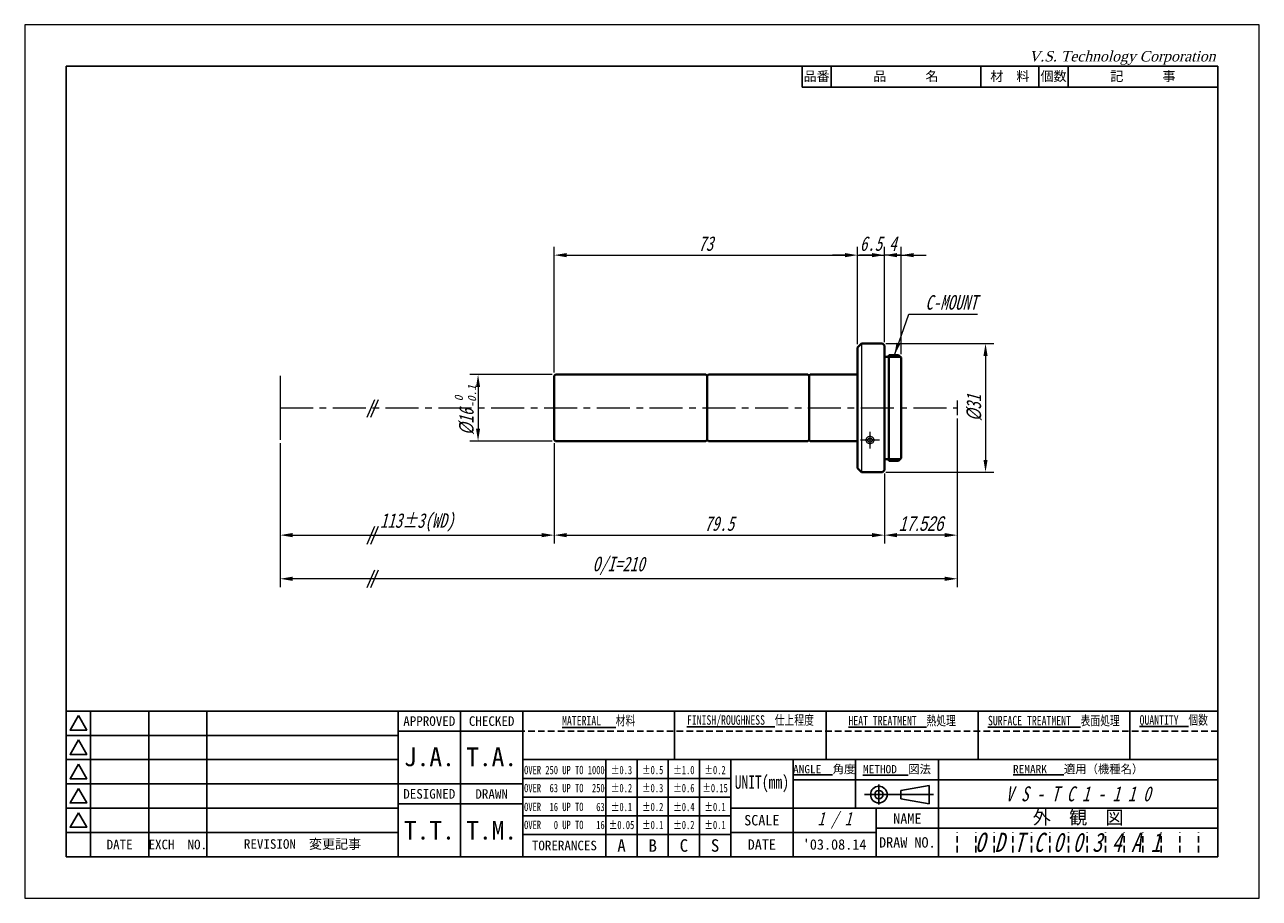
# Model space of a CAD drawing. Header units: millimetres. Extents: x 0 to 297, y 0 to 210.
import ezdxf

# ---------------------------------------------------------------- set-up
doc = ezdxf.new("R2010")
doc.units = ezdxf.units.MM
doc.header["$LTSCALE"] = 0.25
doc.linetypes.add('CENTER', pattern=[50.8, 31.75, -6.35, 6.35, -6.35])
doc.linetypes.add('HIDDEN', pattern=[9.525, 6.35, -3.175])
for name, color, linetype, lineweight in [('11-太線', 7, 'Continuous', 40), ('12-中線', 7, 'Continuous', 20), ('2-中心線', 5, 'CENTER', 20), ('4-寸法線', 5, 'Continuous', 20), ('5-文字', 5, 'Continuous', 20), ('6-図面枠', 5, 'Continuous', 25), ('補助線', 254, 'Continuous', 0)]:
    doc.layers.add(name, color=color, linetype=linetype, lineweight=lineweight)
doc.styles.add('(TNK)aSS', font='MS Gothic.ttf', dxfattribs={"width": 0.75, "oblique": 15, "height": 3.5})
doc.styles.add('italic_01', font='MS Gothic.ttf', dxfattribs={"width": 0.75, "oblique": 15, "height": 2})
doc.styles.add('narrow_01', font='MS Gothic.ttf', dxfattribs={"width": 0.75, "height": 2})
doc.styles.add('VST', font='CENTURY.TTF', dxfattribs={"oblique": 15, "height": 2.5})
doc.dimstyles.new('TMIZO', dxfattribs={"dimscale": 0, "dimtxt": 3.5, "dimasz": 3, "dimexe": 2, "dimexo": 0.8, "dimgap": 1, "dimtad": 3, "dimtoh": 1, "dimdec": 1, "dimrnd": 0.005, "dimdsep": 46, "dimtxsty": '(TNK)aSS', "dimcen": 0, "dimclrd": 5, "dimclre": 5, "dimclrt": 5, "dimaunit": 1, "dimadec": 0, "dimazin": 2, "dimtfac": 1, "dimtdec": 1, "dimtmove": 0, "dimatfit": 3, "dimfxl": 1, "dimtolj": 1, "dimtzin": 0, "dimlwd": -1, "dimlwe": -1, "dimarcsym": 0})

# ---------------------------------------------------------------- blocks, each defined once
blk = doc.blocks.new('*D1')
at = {"layer": '4-寸法線', "color": 5}
for p, q in [((127.36, 109.4), (127.36, 85.3)), ((206.84, 102.1), (206.84, 85.3)), ((130.36, 87.3), (203.84, 87.3))]:
    blk.add_line(p, q, dxfattribs=at)
for points in [[(130.36, 87.8), (130.36, 86.8), (127.36, 87.3)], [(203.84, 87.8), (203.84, 86.8), (206.84, 87.3)]]:
    blk.add_solid(points, dxfattribs=at)
at = {"layer": 'Defpoints', "color": 0}
for p in [(127.36, 110.2), (206.84, 102.9), (206.84, 87.3)]:
    blk.add_point(p, dxfattribs=at)
at = {"layer": '4-寸法線', "color": 5, "insert": (167.1, 90.05), "char_height": 3.5, "attachment_point": 5, "style": '(TNK)aSS'}
blk.add_mtext('\\A1;79.5', dxfattribs=at)
blk = doc.blocks.new('*D2')
at = {"layer": '4-寸法線', "color": 5}
for p, q in [((61.43, 109.4), (61.43, 85.3)), ((127.36, 109.4), (127.36, 85.3)), ((64.43, 87.3), (124.36, 87.3))]:
    blk.add_line(p, q, dxfattribs=at)
for points in [[(64.43, 87.8), (64.43, 86.8), (61.43, 87.3)], [(124.36, 87.8), (124.36, 86.8), (127.36, 87.3)]]:
    blk.add_solid(points, dxfattribs=at)
at = {"layer": 'Defpoints', "color": 0}
for p in [(61.43, 110.2), (127.36, 110.2), (127.36, 87.3)]:
    blk.add_point(p, dxfattribs=at)
at = {"layer": '4-寸法線', "color": 5, "insert": (94.4, 90.34), "char_height": 3.5, "attachment_point": 5, "style": '(TNK)aSS'}
blk.add_mtext('\\A1;113%%p3(WD)', dxfattribs=at)
blk = doc.blocks.new('*D3')
at = {"layer": '4-寸法線', "color": 5}
for p, q in [((207.14, 133.4), (233.14, 133.4)), ((231.14, 130.4), (231.14, 105.4)), ((207.14, 102.4), (233.14, 102.4))]:
    blk.add_line(p, q, dxfattribs=at)
for points in [[(230.64, 130.4), (231.64, 130.4), (231.14, 133.4)], [(230.64, 105.4), (231.64, 105.4), (231.14, 102.4)]]:
    blk.add_solid(points, dxfattribs=at)
at = {"layer": 'Defpoints', "color": 0}
for p in [(206.34, 133.4), (206.34, 102.4), (231.14, 102.4)]:
    blk.add_point(p, dxfattribs=at)
at = {"layer": '4-寸法線', "color": 5, "insert": (228.39, 117.9), "char_height": 3.5, "attachment_point": 5, "rotation": 90, "style": '(TNK)aSS'}
blk.add_mtext('\\A1;{\\fMS UI Gothic|b0|i0|c128|p17;%%c}31', dxfattribs=at)
blk = doc.blocks.new('*D4')
at = {"layer": '4-寸法線', "color": 5}
for p, q in [((224.34, 115.36), (224.34, 85.3)), ((206.84, 102.1), (206.84, 85.3)), ((221.34, 87.3), (209.84, 87.3))]:
    blk.add_line(p, q, dxfattribs=at)
for points in [[(209.84, 87.8), (209.84, 86.8), (206.84, 87.3)], [(221.34, 87.8), (221.34, 86.8), (224.34, 87.3)]]:
    blk.add_solid(points, dxfattribs=at)
at = {"layer": 'Defpoints', "color": 0}
for p in [(224.34, 116.16), (206.84, 102.9), (206.84, 87.3)]:
    blk.add_point(p, dxfattribs=at)
at = {"layer": '4-寸法線', "color": 5, "insert": (215.59, 90.05), "char_height": 3.5, "attachment_point": 5, "style": '(TNK)aSS'}
blk.add_mtext('\\A1;{\\fMS UI Gothic|b0|i0|c128|p17;17.526}', dxfattribs=at)
blk = doc.blocks.new('*D5')
at = {"layer": '4-寸法線', "color": 5}
for p, q in [((126.86, 125.9), (107.06, 125.9)), ((109.06, 122.9), (109.06, 112.9)), ((126.86, 109.9), (107.06, 109.9))]:
    blk.add_line(p, q, dxfattribs=at)
for points in [[(108.56, 122.9), (109.56, 122.9), (109.06, 125.9)], [(108.56, 112.9), (109.56, 112.9), (109.06, 109.9)]]:
    blk.add_solid(points, dxfattribs=at)
at = {"layer": 'Defpoints', "color": 0}
for p in [(127.66, 125.9), (109.06, 109.9), (127.66, 109.9)]:
    blk.add_point(p, dxfattribs=at)
at = {"layer": '4-寸法線', "color": 5, "insert": (106.31, 114.54), "char_height": 3.5, "attachment_point": 5, "rotation": 90, "style": '(TNK)aSS'}
blk.add_mtext('\\A1;{\\fMS UI Gothic|b0|i0|c128|p17;%%c}16', dxfattribs=at)
blk = doc.blocks.new('*D6')
at = {"layer": '4-寸法線', "color": 5}
for p, q in [((224.34, 115.36), (224.34, 74.81)), ((61.43, 109.4), (61.43, 74.81)), ((221.34, 76.81), (64.43, 76.81))]:
    blk.add_line(p, q, dxfattribs=at)
for points in [[(64.43, 77.31), (64.43, 76.31), (61.43, 76.81)], [(221.34, 77.31), (221.34, 76.31), (224.34, 76.81)]]:
    blk.add_solid(points, dxfattribs=at)
at = {"layer": 'Defpoints', "color": 0}
for p in [(224.34, 116.16), (61.43, 110.2), (61.43, 76.81)]:
    blk.add_point(p, dxfattribs=at)
at = {"layer": '4-寸法線', "color": 5, "insert": (142.88, 79.93), "char_height": 3.5, "attachment_point": 5, "style": '(TNK)aSS'}
blk.add_mtext('\\A1;O/I=210', dxfattribs=at)
blk = doc.blocks.new('*D21')
at = {"layer": '5-文字', "color": 5}
for p, q in [((197.34, 154.61), (194.34, 154.61)), ((200.34, 133.2), (200.34, 156.61)), ((200.34, 154.61), (206.84, 154.61)), ((206.84, 133.7), (206.84, 156.61)), ((209.84, 154.61), (212.84, 154.61))]:
    blk.add_line(p, q, dxfattribs=at)
for points in [[(197.34, 155.11), (197.34, 154.11), (200.34, 154.61)], [(209.84, 155.11), (209.84, 154.11), (206.84, 154.61)]]:
    blk.add_solid(points, dxfattribs=at)
at = {"layer": 'Defpoints', "color": 0}
for p in [(206.84, 154.61), (200.34, 132.4), (206.84, 132.9)]:
    blk.add_point(p, dxfattribs=at)
at = {"layer": '5-文字', "color": 5, "insert": (203.59, 157.36), "char_height": 3.5, "attachment_point": 5, "style": '(TNK)aSS'}
blk.add_mtext('\\A1;6.5', dxfattribs=at)
blk = doc.blocks.new('*D22')
at = {"layer": '5-文字', "color": 5}
for p, q in [((203.84, 154.61), (200.84, 154.61)), ((206.84, 133.7), (206.84, 156.61)), ((210.84, 154.61), (206.84, 154.61)), ((210.84, 130.8), (210.84, 156.61)), ((213.84, 154.61), (216.84, 154.61))]:
    blk.add_line(p, q, dxfattribs=at)
for points in [[(203.84, 155.11), (203.84, 154.11), (206.84, 154.61)], [(213.84, 155.11), (213.84, 154.11), (210.84, 154.61)]]:
    blk.add_solid(points, dxfattribs=at)
at = {"layer": 'Defpoints', "color": 0}
for p in [(206.84, 154.61), (206.84, 132.9), (210.84, 130)]:
    blk.add_point(p, dxfattribs=at)
at = {"layer": '5-文字', "color": 5, "insert": (208.84, 157.36), "char_height": 3.5, "attachment_point": 5, "style": '(TNK)aSS'}
blk.add_mtext('\\A1;4', dxfattribs=at)
blk = doc.blocks.new('*D23')
at = {"layer": '4-寸法線', "color": 5}
for p, q in [((127.36, 126.4), (127.36, 156.61)), ((130.36, 154.61), (197.34, 154.61)), ((200.34, 133.2), (200.34, 156.61))]:
    blk.add_line(p, q, dxfattribs=at)
for points in [[(130.36, 155.11), (130.36, 154.11), (127.36, 154.61)], [(197.34, 155.11), (197.34, 154.11), (200.34, 154.61)]]:
    blk.add_solid(points, dxfattribs=at)
at = {"layer": 'Defpoints', "color": 0}
for p in [(200.34, 154.61), (200.34, 132.4), (127.36, 125.6)]:
    blk.add_point(p, dxfattribs=at)
at = {"layer": '4-寸法線', "color": 5, "insert": (163.85, 157.36), "char_height": 3.5, "attachment_point": 5, "style": '(TNK)aSS'}
blk.add_mtext('\\A1;73', dxfattribs=at)

msp = doc.modelspace()

# ---------------------------------------------------------------- linework, layer by layer
at = {"layer": '11-太線'}
for p, q in [((200.34, 132.4), (201.34, 133.4)), ((200.34, 103.4), (200.34, 132.4)), ((206.34, 133.4), (201.34, 133.4)), ((206.34, 133.4), (206.84, 132.9)), ((206.84, 102.9), (206.84, 132.9)), ((207.84, 130.2), (206.84, 130.2)), ((207.84, 105.2), (207.84, 130.6)), ((207.84, 130.6), (210.24, 130.6)), ((210.64, 130.2), (207.84, 130.2)), ((210.24, 130.6), (210.84, 130)), ((210.84, 105.8), (210.84, 130)), ((127.36, 125.6), (127.66, 125.9)), ((127.36, 125.6), (127.36, 110.2)), ((127.66, 125.9), (163.89, 125.9)), ((163.89, 125.9), (164.19, 125.6)), ((164.19, 125.6), (164.49, 125.9)), ((164.19, 125.6), (164.19, 110.2)), ((164.49, 125.9), (188.39, 125.9)), ((188.39, 125.9), (188.69, 125.6)), ((188.69, 125.6), (188.99, 125.9)), ((188.69, 110.2), (188.69, 125.6)), ((188.99, 125.9), (200.34, 125.9)), ((127.36, 110.2), (127.66, 109.9)), ((127.66, 109.9), (163.89, 109.9)), ((164.19, 110.2), (163.89, 109.9)), ((164.19, 110.2), (164.49, 109.9)), ((188.39, 109.9), (164.49, 109.9)), ((188.39, 109.9), (188.69, 110.2)), ((188.69, 110.2), (188.99, 109.9)), ((188.99, 109.9), (200.34, 109.9)), ((207.84, 105.6), (206.84, 105.6)), ((210.64, 105.6), (207.84, 105.6)), ((207.84, 105.2), (210.24, 105.2)), ((210.24, 105.2), (210.84, 105.8)), ((200.34, 103.4), (201.34, 102.4)), ((206.34, 102.4), (201.34, 102.4)), ((206.34, 102.4), (206.84, 102.9))]:
    msp.add_line(p, q, dxfattribs=at)
at = {"layer": '12-中線'}
msp.add_line((201.34, 133.4), (201.34, 102.4), dxfattribs=at)
for points in [[(203.34, 111), (203.13, 110.98), (202.93, 110.92), (202.75, 110.83), (202.59, 110.71), (202.47, 110.57), (202.39, 110.41), (202.34, 110.23), (202.34, 110.06), (202.39, 109.88), (202.47, 109.72), (202.59, 109.58), (202.75, 109.46), (202.93, 109.37), (203.13, 109.31), (203.34, 109.3), (203.54, 109.31), (203.74, 109.37), (203.92, 109.46), (204.08, 109.58), (204.2, 109.72), (204.29, 109.88), (204.33, 110.06), (204.33, 110.23), (204.29, 110.41), (204.2, 110.57), (204.08, 110.71), (203.92, 110.83), (203.74, 110.92), (203.54, 110.98)], [(203.34, 110.6), (203.21, 110.59), (203.09, 110.56), (202.98, 110.51), (202.89, 110.45), (202.82, 110.37), (202.77, 110.28), (202.74, 110.19), (202.74, 110.1), (202.77, 110.01), (202.82, 109.92), (202.89, 109.84), (202.98, 109.78), (203.09, 109.73), (203.21, 109.71), (203.34, 109.7), (203.46, 109.71), (203.58, 109.73), (203.69, 109.78), (203.78, 109.84), (203.86, 109.92), (203.91, 110.01), (203.93, 110.1), (203.93, 110.19), (203.91, 110.28), (203.86, 110.37), (203.78, 110.45), (203.69, 110.51), (203.58, 110.56), (203.46, 110.59)]]:
    msp.add_lwpolyline(points, close=True, dxfattribs=at)
at = {"layer": '2-中心線'}
for p, q in [((82.35, 115.67), (84.22, 119.93)), ((83.26, 115.67), (85.13, 119.93)), ((224.34, 119.63), (224.34, 116.16)), ((61.43, 117.9), (224.34, 117.9)), ((205.64, 110.15), (201.05, 110.15)), ((203.34, 112.16), (203.34, 108.12))]:
    msp.add_line(p, q, dxfattribs=at)
at = {"layer": '4-寸法線'}
for p, q in [((61.43, 125.6), (61.43, 110.2)), ((82.35, 85.16), (84.22, 89.43)), ((83.26, 85.16), (85.13, 89.43)), ((82.35, 74.68), (84.22, 78.94)), ((83.26, 74.68), (85.13, 78.94))]:
    msp.add_line(p, q, dxfattribs=at)
at = {"layer": '6-図面枠'}
for p, q in [((10, 200), (10, 10)), ((287, 200), (10, 200)), ((187, 195), (187, 200)), ((194, 195), (194, 200)), ((230, 195), (230, 200)), ((244, 195), (244, 200)), ((251, 195), (251, 200)), ((287, 10), (287, 200)), ((287, 195), (187, 195)), ((287, 45), (10, 45)), ((15.83, 45), (15.83, 10)), ((29.83, 45), (29.83, 10)), ((43.83, 45), (43.83, 10)), ((89.83, 45), (89.83, 10)), ((104.83, 45), (104.83, 10)), ((119.83, 45), (119.83, 10)), ((156.33, 33.33), (156.33, 45)), ((192.83, 33.33), (192.83, 45)), ((229.33, 33.33), (229.33, 45)), ((265.83, 33.33), (265.83, 45)), ((15.83, 39.17), (10, 39.17)), ((29.83, 39.17), (15.83, 39.17)), ((43.83, 39.17), (29.83, 39.17)), ((89.83, 39.17), (43.83, 39.17)), ((119.83, 40.17), (89.83, 40.17)), ((15.83, 33.33), (10, 33.33)), ((29.83, 33.33), (15.83, 33.33)), ((43.83, 33.33), (29.83, 33.33)), ((89.83, 33.33), (43.83, 33.33)), ((287, 33.33), (119.83, 33.33)), ((139.83, 10), (139.83, 33.33)), ((147.33, 10), (147.33, 33.33)), ((154.83, 10), (154.83, 33.33)), ((162.33, 10), (162.33, 33.33)), ((169.83, 10), (169.83, 33.33)), ((184.83, 21.67), (184.83, 33.33)), ((199.83, 21.67), (199.83, 33.33)), ((219.83, 10), (219.83, 33.33)), ((15.83, 27.5), (10, 27.5)), ((29.83, 27.5), (15.83, 27.5)), ((43.83, 27.5), (29.83, 27.5)), ((89.83, 27.5), (43.83, 27.5)), ((119.83, 27.5), (89.83, 27.5)), ((169.83, 28.83), (119.83, 28.83)), ((287, 28.5), (184.83, 28.5)), ((205.48, 27.33), (205.48, 22.53)), ((217.6, 27.15), (210.8, 25.94)), ((217.6, 24.93), (217.6, 27.15)), ((169.83, 24.33), (119.83, 24.33)), ((202, 24.93), (218.66, 24.93)), ((210.8, 24.93), (210.8, 25.94)), ((210.8, 24.93), (210.8, 23.91)), ((217.6, 22.7), (210.8, 23.91)), ((217.6, 24.93), (217.6, 22.7)), ((15.83, 21.67), (10, 21.67)), ((29.83, 21.67), (15.83, 21.67)), ((43.83, 21.67), (29.83, 21.67)), ((89.83, 21.67), (43.83, 21.67)), ((119.83, 22.67), (89.83, 22.67)), ((169.83, 21.67), (287, 21.67)), ((184.83, 10), (184.83, 21.67)), ((204.83, 10), (204.83, 21.67)), ((169.83, 19.83), (119.83, 19.83)), ((15.83, 15.83), (10, 15.83)), ((29.83, 15.83), (15.83, 15.83)), ((43.83, 15.83), (29.83, 15.83)), ((89.83, 15.83), (43.83, 15.83)), ((169.83, 15.33), (119.83, 15.33)), ((204.83, 15.83), (169.83, 15.83)), ((287, 16.83), (204.83, 16.83)), ((219.83, 16.83), (219.83, 10)), ((10, 10), (287, 10))]:
    msp.add_line(p, q, dxfattribs=at)
at = {"layer": '6-図面枠', "linetype": 'HIDDEN'}
msp.add_line((287, 40.17), (119.83, 40.17), dxfattribs=at)
at = {"layer": '6-図面枠', "color": 2, "linetype": 'HIDDEN'}
for p, q in [((224.3, 11), (224.3, 15.83)), ((228.77, 11), (228.77, 15.83)), ((233.23, 11), (233.23, 15.83)), ((237.7, 11), (237.7, 15.83)), ((242.17, 11), (242.17, 15.83)), ((246.63, 11), (246.63, 15.83)), ((251.1, 11), (251.1, 15.83)), ((255.57, 11), (255.57, 15.83)), ((260.03, 11), (260.03, 15.83)), ((264.5, 11), (264.5, 15.83)), ((268.97, 11), (268.97, 15.83)), ((273.43, 11), (273.43, 15.83)), ((277.9, 11), (277.9, 15.83)), ((282.37, 11), (282.37, 15.83))]:
    msp.add_line(p, q, dxfattribs=at)
at = {"layer": '6-図面枠'}
for points in [[(12.92, 43.92), (10.9, 40.42), (14.94, 40.42)], [(12.92, 38.08), (10.9, 34.58), (14.94, 34.58)], [(12.92, 32.25), (10.9, 28.75), (14.94, 28.75)], [(12.92, 26.42), (10.9, 22.92), (14.94, 22.92)], [(12.92, 20.58), (10.9, 17.08), (14.94, 17.08)]]:
    msp.add_lwpolyline(points, close=True, dxfattribs=at)
for radius in [2, 1]:
    msp.add_circle((205.48, 24.93), radius, dxfattribs=at)
at = {"layer": '補助線'}
for p, q in [((297, 210), (0, 210)), ((0, 210), (0, 0)), ((297, 0), (297, 210)), ((0, 0), (297, 0))]:
    msp.add_line(p, q, dxfattribs=at)

# ---------------------------------------------------------------- texts
at = {"layer": '4-寸法線', "color": 5, "insert": (216.66, 141.44), "char_height": 3.5, "attachment_point": 7, "style": '(TNK)aSS'}
msp.add_mtext('C-MOUNT', dxfattribs=at)
at = {"layer": '5-文字', "style": '(TNK)aSS', "oblique": 15}
for s, p in [('-0.1', (108.59, 117.93)), ('0', (105.42, 119.47))]:
    msp.add_text(s, height=2, rotation=90, dxfattribs=at).set_placement(p)
at = {"layer": '6-図面枠'}
for s, insert, char_height, width, attachment_point, style in [('V.S. Technology Corporation', (241.58, 203.67), 2.5, 50, 1, 'VST'), ('{\\fＭＳ ゴシック|b0|i0|c128|p49;\\LFINISH/ROUGHNESS\\l  仕上程度}', (174.58, 42.58), 2.3, 36.5, 5, 'narrow_01'), ('{\\fＭＳ ゴシック|b0|i0|c128|p49;\\LHEAT TREATMENT\\l  熱処理}', (211.08, 42.58), 2.3, 36.5, 5, 'narrow_01'), ('{\\fＭＳ ゴシック|b0|i0|c128|p49;\\LSURFACE TREATMENT\\l  表面処理}', (247.58, 42.58), 2.3, 36.5, 5, 'narrow_01'), ('{\\fＭＳ ゴシック|b0|i0|c128|p49;\\LQUANTITY\\l  個数}', (276.42, 42.58), 2.3, 21.1667, 5, 'narrow_01'), ('{\\fＭＳ ゴシック|b0|i0|c128|p49;\\LMATERIAL\\l   材料}', (138.08, 42.58), 2.3, 36.5, 5, 'narrow_01'), ('OVER 250 UP TO 1000', (129.83, 30.82), 2, 20, 5, 'narrow_01'), ('±0.3', (143.58, 30.82), 2, 7.5, 5, 'narrow_01'), ('±0.5', (151.08, 30.82), 2, 7.5, 5, 'narrow_01'), ('±1.0', (158.58, 30.82), 2, 7.5, 5, 'narrow_01'), ('±0.2', (166.08, 30.82), 2, 7.5, 5, 'narrow_01'), ('UNIT(mm)', (177.33, 27.5), 3.2, 15, 5, 'narrow_01'), ('OVER  63 UP TO  250', (129.83, 26.48), 2, 20, 5, 'narrow_01'), ('±0.2', (143.58, 26.48), 2, 7.5, 5, 'narrow_01'), ('{\\fＭＳ ゴシック|b0|i0|c128|p49;±0.3}', (151.08, 26.48), 2, 7.5, 5, 'narrow_01'), ('{\\fＭＳ ゴシック|b0|i0|c128|p49;±0.6}', (158.58, 26.48), 2, 7.5, 5, 'narrow_01'), ('{\\fＭＳ ゴシック|b0|i0|c128|p49;±0.15}', (166.08, 26.48), 2, 7.5, 5, 'narrow_01'), ('V S - T C 1 - 1 1 0', (253.42, 25.08), 3.6, 67.1667, 5, 'italic_01'), ('OVER  16 UP TO   63', (129.83, 21.95), 2, 20, 5, 'narrow_01'), ('{\\fＭＳ ゴシック|b0|i0|c128|p49;±0.1}', (143.58, 21.95), 2, 7.5, 5, 'narrow_01'), ('{\\fＭＳ ゴシック|b0|i0|c128|p49;±0.2}', (151.08, 21.95), 2, 7.5, 5, 'narrow_01'), ('{\\fＭＳ ゴシック|b0|i0|c128|p49;±0.4}', (158.58, 21.95), 2, 7.5, 5, 'narrow_01'), ('{\\fＭＳ ゴシック|b0|i0|c128|p49;±0.1}', (166.08, 21.95), 2, 7.5, 5, 'narrow_01'), ('1 / 1', (194.83, 18.75), 3.2, 20, 5, 'italic_01'), ('OVER   0 UP TO   16', (129.83, 17.62), 2, 20, 5, 'narrow_01'), ('{\\fＭＳ ゴシック|b0|i0|c128|p49;±0.05}', (143.58, 17.62), 2, 7.5, 5, 'narrow_01'), ('{\\fＭＳ ゴシック|b0|i0|c128|p49;±0.1}', (151.08, 17.62), 2, 7.5, 5, 'narrow_01'), ('{\\fＭＳ ゴシック|b0|i0|c128|p49;±0.2}', (158.58, 17.62), 2, 7.5, 5, 'narrow_01'), ('{\\fＭＳ ゴシック|b0|i0|c128|p49;±0.1}', (166.08, 17.62), 2, 7.5, 5, 'narrow_01'), ('O D T C 0 0 3 4 A 1', (250.92, 13.42), 4.6, 67.1667, 5, 'italic_01')]:
    msp.add_mtext(s, dxfattribs=dict(at, insert=insert, char_height=char_height, width=width, attachment_point=attachment_point, style=style))
at = {"layer": '6-図面枠', "attachment_point": 5}
for s, insert, char_height, width in [('{\\fＭＳ ゴシック|b0|i0|c128|p49;品\u3000\u3000\u3000名}', (212, 197.5), 2.3, 36), ('{\\fＭＳ ゴシック|b0|i0|c128|p49;品番}', (190.5, 197.5), 2.3, 7), ('{\\fＭＳ ゴシック|b0|i0|c128|p49;材\u3000料}', (237, 197.5), 2.3, 14), ('{\\fＭＳ ゴシック|b0|i0|c128|p49;個数}', (247.5, 197.5), 2.3, 7), ('{\\fＭＳ ゴシック|b0|i0|c128|p49;記\u3000\u3000\u3000事}', (269, 197.5), 2.3, 36), ('{\\fＭＳ ゴシック|b0|i0|c128|p49;APPROVED}', (97.33, 42.58), 2.3, 15), ('{\\fＭＳ ゴシック|b0|i0|c128|p49;CHECKED}', (112.33, 42.58), 2.3, 15), ('{\\fＭＳ ゴシック|b0|i0|c128|p49;J.A.}', (97.35, 33.97), 4.5, 15), ('{\\fＭＳ ゴシック|b0|i0|c128|p49;T.A.}', (112.33, 33.97), 4.5, 15), ('{\\fＭＳ ゴシック|b0|i0|c128|p49;\\LANGLE\\l  角度}', (192.33, 30.92), 2, 15), ('{\\fＭＳ ゴシック|b0|i0|c128|p49;\\LMETHOD\\l  図法}', (209.83, 30.92), 2, 20), ('{\\fＭＳ ゴシック|b0|i0|c128|p49;\\LREMARK\\l   適用（機種名）}', (253.42, 30.92), 2, 67.1667), ('{\\fＭＳ ゴシック|b0|i0|c128|p49;DESIGNED}', (97.33, 25.08), 2.3, 15), ('{\\fＭＳ ゴシック|b0|i0|c128|p49;DRAWN}', (112.33, 25.08), 2.3, 15), ('{\\fＭＳ ゴシック|b0|i0|c128|p49;外\u3000観\u3000図}', (253.42, 19.25), 3.2, 67.1667), ('{\\fＭＳ ゴシック|b0|i0|c128|p49;T.T.}', (97.35, 16.33), 4.5, 15), ('{\\fＭＳ ゴシック|b0|i0|c128|p49;T.M.}', (112.33, 16.33), 4.5, 15), ('{\\fＭＳ ゴシック|b0|i0|c128|p49;SCALE}', (177.33, 18.75), 2.5, 15), ('{\\fＭＳ ゴシック|b0|i0|c128|p49;NAME}', (212.33, 19.15), 2.5, 15), ('{\\fＭＳ ゴシック|b0|i0|c128|p49;EXCH  NO.}', (36.83, 12.92), 2.3, 14), ('{\\fＭＳ ゴシック|b0|i0|c128|p49;DRAW NO.}', (212.33, 13.42), 2.5, 15), ('{\\fＭＳ ゴシック|b0|i0|c128|p49;DATE}', (22.83, 12.92), 2.3, 14), ('{\\fＭＳ ゴシック|b0|i0|c128|p49;REVISION  変更記事}', (66.83, 12.92), 2.3, 46), ('{\\fＭＳ ゴシック|b0|i0|c128|p49;TORERANCES}', (129.83, 12.67), 2.3, 20), ('{\\fＭＳ ゴシック|b0|i0|c128|p49;A}', (143.58, 12.67), 3, 7.5), ('{\\fＭＳ ゴシック|b0|i0|c128|p49;B}', (151.08, 12.67), 3, 7.5), ('{\\fＭＳ ゴシック|b0|i0|c128|p49;C}', (158.58, 12.67), 3, 7.5), ('{\\fＭＳ ゴシック|b0|i0|c128|p49;S}', (166.08, 12.67), 3, 7.5), ('{\\fＭＳ ゴシック|b0|i0|c128|p49;DATE}', (177.33, 12.92), 2.5, 15), ("{\\fＭＳ ゴシック|b0|i0|c128|p49;'03.08.14}", (194.83, 12.92), 2.5, 20)]:
    msp.add_mtext(s, dxfattribs=dict(at, insert=insert, char_height=char_height, width=width))

# ---------------------------------------------------------------- dimensions: what is measured, and where the dimension line sits
at = {"layer": '4-寸法線'}
for base, p1, p2, picture, middle in [((200.34, 154.61), (127.36, 125.6), (200.34, 132.4), '*D23', (163.85, 157.36)), ((206.84, 87.3), (127.36, 110.2), (206.84, 102.9), '*D1', (167.1, 90.05))]:
    dim = msp.add_linear_dim(base=base, p1=p1, p2=p2, dimstyle='TMIZO', override={"dimscale": 1}, dxfattribs=at)
    dim.commit()
    dim.dimension.update_dxf_attribs({"geometry": picture, "text_midpoint": middle})
dim = msp.add_linear_dim(base=(231.14, 102.4), p1=(206.34, 133.4), p2=(206.34, 102.4), angle=90, text='{\\fMS UI Gothic|b0|i0|c128|p17;%%c}<>', dimstyle='TMIZO', override={"dimscale": 1}, dxfattribs=at)
dim.commit()
dim.dimension.update_dxf_attribs({"geometry": '*D3', "text_midpoint": (228.39, 117.9)})
dim = msp.add_linear_dim(base=(109.06, 109.9), p1=(127.66, 125.9), p2=(127.66, 109.9), angle=270, text='{\\fMS UI Gothic|b0|i0|c128|p17;%%c}<>', dimstyle='TMIZO', override={"dimscale": 1}, dxfattribs=at)
dim.commit()
dim.dimension.update_dxf_attribs({"geometry": '*D5', "text_midpoint": (109.06, 114.54), "dimtype": 160})
for base, p1, p2, text, picture, middle in [((61.43, 76.81), (224.34, 116.16), (61.43, 110.2), 'O/I=210', '*D6', (142.88, 79.93)), ((206.84, 87.3), (224.34, 116.16), (206.84, 102.9), '{\\fMS UI Gothic|b0|i0|c128|p17;17.526}', '*D4', (215.59, 90.05)), ((127.36, 87.3), (61.43, 110.2), (127.36, 110.2), '113%%p3(WD)', '*D2', (94.4, 90.34))]:
    dim = msp.add_linear_dim(base=base, p1=p1, p2=p2, text=text, dimstyle='TMIZO', override={"dimscale": 1}, dxfattribs=at)
    dim.commit()
    dim.dimension.update_dxf_attribs({"geometry": picture, "text_midpoint": middle})
at = {"layer": '5-文字'}
for p1, picture, middle in [((200.34, 132.4), '*D21', (203.59, 154.61)), ((210.84, 130), '*D22', (208.84, 154.61))]:
    dim = msp.add_linear_dim(base=(206.84, 154.61), p1=p1, p2=(206.84, 132.9), dimstyle='TMIZO', override={"dimscale": 1}, dxfattribs=at)
    dim.commit()
    dim.dimension.update_dxf_attribs({"geometry": picture, "text_midpoint": middle, "dimtype": 160})

# ---------------------------------------------------------------- leaders
at = {"layer": '4-寸法線', "annotation_type": 0, "has_hookline": 1, "hookline_direction": 0, "text_width": 12.56}
msp.add_leader([(209.21, 130.6), (212.66, 140.44), (215.66, 140.44)], dimstyle='TMIZO', override={"dimscale": 1, "dimtad": 1}, dxfattribs=at)

doc.saveas('drawing.dxf')
